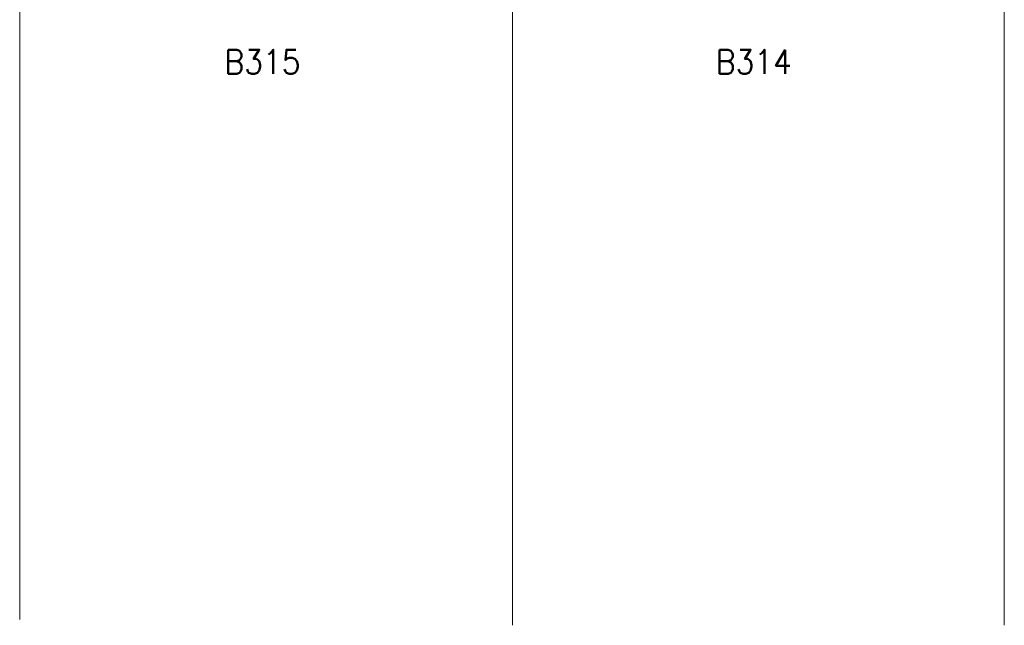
# Model space of a CAD drawing. Header units: metres. Extents: x -119 to 0, y 0 to 84.
# Tile 37 of 53: x -40.62 to -32.63, y 35.32 to 40.23. Entities that reach past the tile are written whole.
import ezdxf
from ezdxf.enums import TextEntityAlignment as Align

# ---------------------------------------------------------------- set-up
doc = ezdxf.new("R2010")
doc.units = ezdxf.units.M
doc.header["$MEASUREMENT"] = 0
doc.layers.add('Level 1', color=1, linetype='Continuous', lineweight=0)
doc.styles.add('Style-STANDARD', font='STANDARD.shx')

msp = doc.modelspace()

# ---------------------------------------------------------------- linework, layer by layer
at = {"layer": 'Level 1', "color": 11, "linetype": 'Continuous', "lineweight": 0}
for p, q in [((-40.6205, 62.0781), (-40.6205, 35.362)), ((-36.6207, 62.0781), (-36.6207, 35.3152)), ((-32.6287, 62.0781), (-32.6287, 35.3152))]:
    msp.add_line(p, q, dxfattribs=at)

# ---------------------------------------------------------------- texts
at = {"layer": 'Level 1', "color": 1, "linetype": 'Continuous', "lineweight": 0, "style": 'Style-STANDARD'}
for s, p in [('B315', (-38.6495, 39.7906)), ('B314', (-34.6614, 39.7906))]:
    msp.add_text(s, height=0.1949, dxfattribs=at).set_placement(p, align=Align.CENTER)

doc.saveas('drawing.dxf')
